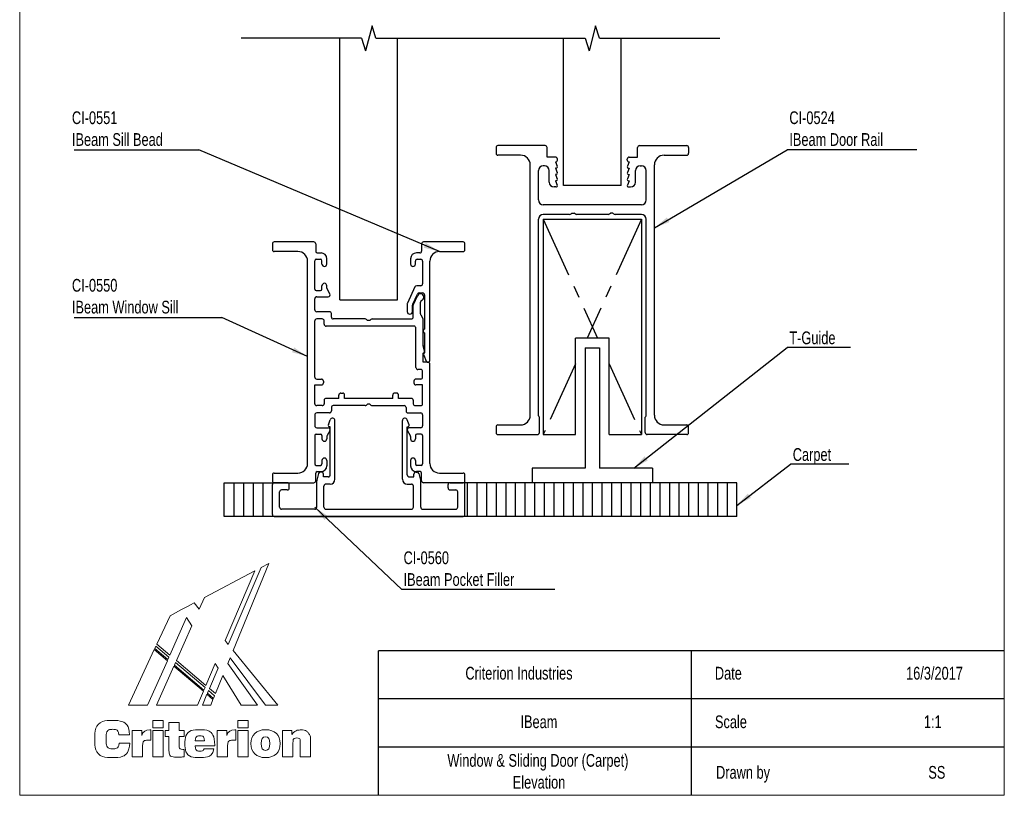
# Model space of a CAD drawing. Header units: millimetres. Extents: x 3 to 208, y 2 to 294.
# Tile 1 of 2: x 3 to 208, y 2 to 164. Entities that reach past the tile are written whole.
import ezdxf

# ---------------------------------------------------------------- set-up
doc = ezdxf.new("R2010")
doc.units = ezdxf.units.MM
doc.linetypes.add('CENTERX2', pattern=[20.32, 12.7, -2.54, 2.54, -2.54])
doc.layers.add('LAYER_1', color=7, linetype='Continuous')
doc.styles.add('SLDTEXTSTYLE0', font='TXT', dxfattribs={"width": 0.75})
doc.dimstyles.new('SLDDIMSTYLE0', dxfattribs={"dimtxt": 0.18, "dimasz": 3.302, "dimexe": 0, "dimexo": 0.0625, "dimgap": 0, "dimtad": 0, "dimtih": 1, "dimtoh": 1, "dimdec": 0, "dimrnd": 1e-09, "dimzin": 0, "dimdsep": 46, "dimtxsty": 'Standard', "dimsah": 1, "dimcen": 0.09, "dimadec": 0, "dimazin": 0, "dimtfac": 3.302, "dimtdec": 0, "dimtofl": 0, "dimtmove": 0, "dimatfit": 3, "dimfxl": 1, "dimfrac": 2, "dimtolj": 1, "dimtzin": 0, "dimarcsym": 0})

# ---------------------------------------------------------------- blocks, each defined once
blk = doc.blocks.new('Block1')
at = {"color": 250, "linetype": 'Continuous', "lineweight": 18, "true_color": 0x191924}
for p, q in [((34.56, 39.46), (27.73, 23.5)), ((34.56, 39.46), (27.73, 23.5)), ((28.74, 22.26), (36.18, 40.32)), ((28.74, 22.26), (36.18, 40.32)), ((36.18, 40.32), (34.56, 39.46)), ((36.18, 40.32), (34.56, 39.46)), ((33.25, 38.78), (22.77, 33.23)), ((33.25, 38.78), (22.77, 33.23)), ((27.07, 24.3), (33.25, 38.78)), ((27.07, 24.3), (33.25, 38.78)), ((22.77, 33.23), (21.71, 30.84)), ((22.77, 33.23), (21.71, 30.84)), ((18.04, 30.73), (15.65, 29.46)), ((18.04, 30.73), (15.65, 29.46)), ((19.25, 31.37), (18.04, 30.73)), ((19.25, 31.37), (18.04, 30.73)), ((19.91, 31.72), (19.25, 31.37)), ((19.91, 31.72), (19.25, 31.37)), ((19.25, 31.37), (19.25, 31.37)), ((19.25, 31.37), (19.25, 31.37)), ((20.66, 32.12), (19.91, 31.72)), ((20.66, 32.12), (19.91, 31.72)), ((21.71, 30.84), (20.66, 32.12)), ((21.71, 30.84), (20.66, 32.12)), ((15.65, 29.46), (12.9, 23.57)), ((15.65, 29.46), (12.9, 23.57)), ((15.6, 21.29), (19.07, 29.08)), ((15.6, 21.29), (19.07, 29.08)), ((19.07, 29.08), (20.16, 27.34)), ((19.07, 29.08), (20.16, 27.34)), ((20.16, 27.34), (16.96, 20.14)), ((20.16, 27.34), (16.96, 20.14)), ((12.72, 23.17), (12.47, 22.64)), ((12.72, 23.17), (12.47, 22.64)), ((12.47, 22.64), (15.18, 20.35)), ((12.47, 22.64), (15.18, 20.35)), ((15.42, 20.88), (12.72, 23.17)), ((15.42, 20.88), (12.72, 23.17)), ((12.9, 23.57), (15.6, 21.29)), ((12.9, 23.57), (15.6, 21.29)), ((27.73, 23.5), (27.07, 24.3)), ((27.73, 23.5), (27.07, 24.3)), ((12.37, 22.43), (7, 10.92)), ((12.37, 22.43), (7, 10.92)), ((15.08, 20.13), (12.37, 22.43)), ((15.08, 20.13), (12.37, 22.43)), ((15.18, 20.35), (15.42, 20.88)), ((15.18, 20.35), (15.42, 20.88)), ((27.64, 19.57), (28.13, 20.75)), ((27.64, 19.57), (28.13, 20.75)), ((28.13, 20.75), (35.5, 10.92)), ((28.13, 20.75), (35.5, 10.92)), ((38.03, 10.92), (28.74, 22.26)), ((38.03, 10.92), (28.74, 22.26)), ((10.98, 10.92), (15.08, 20.13)), ((10.98, 10.92), (15.08, 20.13)), ((16.44, 18.98), (12.86, 10.92)), ((16.44, 18.98), (12.86, 10.92)), ((22.57, 13.79), (16.44, 18.98)), ((22.57, 13.79), (16.44, 18.98)), ((16.78, 19.73), (16.54, 19.2)), ((16.78, 19.73), (16.54, 19.2)), ((16.54, 19.2), (22.67, 14.01)), ((16.54, 19.2), (22.67, 14.01)), ((22.9, 14.55), (16.78, 19.73)), ((22.9, 14.55), (16.78, 19.73)), ((16.96, 20.14), (23.07, 14.95)), ((16.96, 20.14), (23.07, 14.95)), ((23.07, 14.95), (25.03, 19.53)), ((23.07, 14.95), (25.03, 19.53)), ((25.62, 18.58), (23.81, 14.34)), ((25.62, 18.58), (23.81, 14.34)), ((25.03, 19.53), (25.62, 18.58)), ((25.03, 19.53), (25.62, 18.58)), ((33.78, 10.92), (27.64, 19.57)), ((33.78, 10.92), (27.64, 19.57)), ((25.06, 13.29), (26.59, 17.03)), ((25.06, 13.29), (26.59, 17.03)), ((26.59, 17.03), (30.4, 10.92)), ((26.59, 17.03), (30.4, 10.92)), ((22.67, 14.01), (22.9, 14.55)), ((22.67, 14.01), (22.9, 14.55)), ((23.81, 14.34), (25.06, 13.29)), ((23.81, 14.34), (25.06, 13.29)), ((21.35, 10.92), (22.57, 13.79)), ((21.35, 10.92), (22.57, 13.79)), ((23.3, 13.15), (22.35, 10.92)), ((23.3, 13.15), (22.35, 10.92)), ((24.56, 12.08), (23.3, 13.15)), ((24.56, 12.08), (23.3, 13.15)), ((23.63, 13.93), (23.4, 13.37)), ((23.63, 13.93), (23.4, 13.37)), ((23.4, 13.37), (24.65, 12.31)), ((23.4, 13.37), (24.65, 12.31)), ((24.88, 12.87), (23.63, 13.93)), ((24.88, 12.87), (23.63, 13.93)), ((24.65, 12.31), (24.88, 12.87)), ((24.65, 12.31), (24.88, 12.87)), ((7, 10.92), (10.98, 10.92)), ((7, 10.92), (10.98, 10.92)), ((12.86, 10.92), (21.35, 10.92)), ((12.86, 10.92), (21.35, 10.92)), ((22.35, 10.92), (24.08, 10.92)), ((22.35, 10.92), (24.08, 10.92)), ((24.08, 10.92), (24.56, 12.08)), ((24.08, 10.92), (24.56, 12.08)), ((30.4, 10.92), (33.78, 10.92)), ((30.4, 10.92), (33.78, 10.92)), ((35.5, 10.92), (38.03, 10.92)), ((35.5, 10.92), (38.03, 10.92)), ((12.07, 7.71), (14.23, 7.71)), ((12.07, 6.16), (12.07, 7.71)), ((14.23, 6.16), (12.07, 6.16)), ((14.23, 7.71), (14.23, 6.16)), ((15.41, 5.61), (15.41, 7.28)), ((15.41, 7.28), (17.54, 7.28)), ((17.54, 7.28), (17.54, 5.61)), ((29.72, 7.71), (31.89, 7.71)), ((29.72, 6.16), (29.72, 7.71)), ((31.89, 6.16), (29.72, 6.16)), ((31.89, 7.71), (31.89, 6.16)), ((7.25, 4.75), (5, 4.75)), ((7.77, 5.61), (9.75, 5.61)), ((7.77, 0.2), (7.77, 5.61)), ((9.75, 5.61), (9.75, 4.62)), ((11.43, 5.75), (11.63, 5.75)), ((11.63, 5.75), (11.63, 3.6)), ((12.07, 5.61), (14.23, 5.61)), ((12.07, 0.2), (12.07, 5.61)), ((14.23, 5.61), (14.23, 0.2)), ((14.64, 4.37), (14.64, 5.61)), ((14.64, 5.61), (15.41, 5.61)), ((15.41, 4.37), (14.64, 4.37)), ((15.41, 1.66), (15.41, 4.37)), ((17.54, 5.61), (18.55, 5.61)), ((18.55, 4.37), (17.54, 4.37)), ((17.54, 4.37), (17.54, 2.21)), ((18.55, 5.61), (18.55, 4.37)), ((25.43, 5.61), (27.41, 5.61)), ((25.43, 0.2), (25.43, 5.61)), ((27.41, 5.61), (27.41, 4.62)), ((29.09, 5.75), (29.28, 5.75)), ((29.28, 5.75), (29.28, 3.6)), ((29.72, 5.61), (31.89, 5.61)), ((29.72, 0.2), (29.72, 5.61)), ((31.89, 5.61), (31.89, 0.2)), ((39.01, 5.61), (40.96, 5.61)), ((39.01, 0.2), (39.01, 5.61)), ((40.96, 5.61), (40.96, 4.82)), ((5.06, 3.04), (7.29, 3.04)), ((9.93, 2.42), (9.93, 0.2)), ((20.89, 3.51), (22.81, 3.51)), ((24.93, 2.43), (20.89, 2.43)), ((24.93, 2.56), (24.93, 2.43)), ((27.58, 2.42), (27.58, 0.2)), ((41.16, 2.99), (41.16, 0.2)), ((42.69, 0.2), (42.69, 3)), ((44.84, 3.01), (44.84, 0.2)), ((9.93, 0.2), (7.77, 0.2)), ((14.23, 0.2), (12.07, 0.2)), ((18.57, 1.72), (18.57, 0.16)), ((22.7, 1.8), (24.75, 1.8)), ((27.58, 0.2), (25.43, 0.2)), ((31.89, 0.2), (29.72, 0.2)), ((41.16, 0.2), (39.01, 0.2)), ((44.84, 0.2), (42.69, 0.2))]:
    blk.add_line(p, q, dxfattribs=at)
for points in [[(7.29, 3.04), (7.16, 1.12), (5.89, 0), (3.78, 0), (1.43, 0), (0, 1.48), (0, 3.86), (0, 6.25), (1.44, 7.72), (3.73, 7.72), (5.85, 7.72), (7.11, 6.65), (7.25, 4.75)], [(5, 4.75), (4.93, 5.5), (4.51, 5.88), (3.76, 5.88), (2.83, 5.88), (2.37, 5.21), (2.37, 3.86), (2.37, 2.52), (2.87, 1.83), (3.82, 1.83), (4.54, 1.83), (4.99, 2.26), (5.06, 3.04)], [(9.75, 4.62), (10.04, 5.42), (10.56, 5.75), (11.43, 5.75)], [(24.75, 1.8), (24.46, 0.63), (23.44, 0.01), (21.77, 0.01), (19.9, 0.01), (18.74, 1.14), (18.74, 2.86), (18.74, 4.67), (19.93, 5.8), (21.85, 5.8), (23.76, 5.8), (24.93, 4.6), (24.93, 2.56)], [(22.81, 3.51), (22.77, 4.18), (22.44, 4.52), (21.83, 4.52), (21.27, 4.52), (20.92, 4.15), (20.89, 3.51)], [(27.41, 4.62), (27.7, 5.42), (28.21, 5.75), (29.09, 5.75)], [(40.96, 4.82), (41.46, 5.45), (42.07, 5.75), (42.86, 5.75), (43.52, 5.75), (44.04, 5.53), (44.39, 5.1), (44.81, 4.6), (44.84, 3.95), (44.84, 3.01)], [(11.63, 3.6), (11.47, 3.62), (11.32, 3.63), (11.19, 3.63), (10.32, 3.63), (9.93, 3.26), (9.93, 2.42)], [(17.54, 2.21), (17.54, 1.82), (17.75, 1.71), (18.27, 1.71)], [(20.89, 2.43), (20.92, 1.74), (21.27, 1.35), (21.89, 1.35), (22.31, 1.35), (22.59, 1.52), (22.7, 1.8)], [(29.28, 3.6), (29.12, 3.62), (28.98, 3.63), (28.85, 3.63), (27.98, 3.63), (27.58, 3.26), (27.58, 2.42)], [(42.69, 3), (42.69, 3.75), (42.55, 4.08), (41.96, 4.08), (41.42, 4.08), (41.16, 3.73), (41.16, 2.99)], [(18.57, 0.16), (18.1, 0.13), (17.65, 0.11), (17.24, 0.11), (15.9, 0.11), (15.41, 0.49), (15.41, 1.66)], [(18.27, 1.71), (18.36, 1.71), (18.46, 1.71), (18.57, 1.72)]]:
    blk.add_open_spline(points, degree=3, dxfattribs=at)
for points, knots in [([(35.48, 0.01), (33.57, 0.01), (32.42, 1.12), (32.42, 2.91), (32.42, 4.7), (33.57, 5.8), (35.48, 5.8)], [2, 2, 2, 2, 3, 3, 3, 4, 4, 4, 4]), ([(35.48, 4.31), (34.82, 4.31), (34.59, 3.87), (34.59, 2.91), (34.59, 1.95), (34.82, 1.51), (35.48, 1.51)], [2, 2, 2, 2, 3, 3, 3, 4, 4, 4, 4]), ([(35.48, 5.8), (37.38, 5.8), (38.53, 4.7), (38.53, 2.91), (38.53, 1.12), (37.38, 0.01), (35.48, 0.01)], [0, 0, 0, 0, 1, 1, 1, 2, 2, 2, 2]), ([(35.48, 1.51), (36.13, 1.51), (36.37, 1.95), (36.37, 2.91), (36.37, 3.87), (36.13, 4.31), (35.48, 4.31)], [0, 0, 0, 0, 1, 1, 1, 2, 2, 2, 2])]:
    blk.add_open_spline(points, degree=3, knots=knots, dxfattribs=at)
blk = doc.blocks.new('SW_NOTE_0')
at = {"layer": 'LAYER_1', "color": 0, "attachment_point": 2, "style": 'SLDTEXTSTYLE0'}
for s, insert, char_height in [('Window & Sliding Door (Carpet)', (26.5, 3.41), 2.6458), ('Elevation', (26.73, -1.12), 2.646)]:
    blk.add_mtext(s, dxfattribs=dict(at, insert=insert, char_height=char_height))
blk = doc.blocks.new('SW_NOTE_4')
at = {"layer": 'LAYER_1', "color": 0}
blk.add_line((26.94, 0), (0, 0), dxfattribs=at)
at = {"layer": 'LAYER_1', "color": 0, "attachment_point": 1, "style": 'SLDTEXTSTYLE0'}
for s, insert, char_height in [('CI-0524', (0.47, 7.99), 2.646), ('IBeam Door Rail', (0.47, 3.46), 2.6458)]:
    blk.add_mtext(s, dxfattribs=dict(at, insert=insert, char_height=char_height))
blk = doc.blocks.new('SW_NOTE_5')
at = {"layer": 'LAYER_1', "color": 0}
blk.add_line((13.2, 0), (0, 0), dxfattribs=at)
at = {"layer": 'LAYER_1', "color": 0, "insert": (0.47, 3.35), "char_height": 2.646, "attachment_point": 1, "style": 'SLDTEXTSTYLE0'}
blk.add_mtext('T-Guide', dxfattribs=at)
blk = doc.blocks.new('SW_NOTE_6')
at = {"layer": 'LAYER_1', "color": 0}
blk.add_line((31.79, 0), (0, 0), dxfattribs=at)
at = {"layer": 'LAYER_1', "color": 0, "attachment_point": 1, "style": 'SLDTEXTSTYLE0'}
for s, insert, char_height in [('CI-0560', (0.39, 7.91), 2.646), ('IBeam Pocket Filler', (0.39, 3.39), 2.6458)]:
    blk.add_mtext(s, dxfattribs=dict(at, insert=insert, char_height=char_height))
blk = doc.blocks.new('SW_NOTE_7')
at = {"layer": 'LAYER_1', "color": 0}
blk.add_line((-30.67, 0), (0, 0), dxfattribs=at)
at = {"layer": 'LAYER_1', "color": 0, "attachment_point": 1, "style": 'SLDTEXTSTYLE0'}
for s, insert, char_height in [('CI-0550', (-31.14, 8), 2.646), ('IBeam Window Sill', (-31.14, 3.47), 2.6458)]:
    blk.add_mtext(s, dxfattribs=dict(at, insert=insert, char_height=char_height))
blk = doc.blocks.new('SW_NOTE_8')
at = {"layer": 'LAYER_1', "color": 0}
blk.add_line((-25.92, 0), (0, 0), dxfattribs=at)
at = {"layer": 'LAYER_1', "color": 0, "attachment_point": 1, "style": 'SLDTEXTSTYLE0'}
for s, insert, char_height in [('CI-0551', (-26.38, 7.99), 2.646), ('IBeam Sill Bead', (-26.38, 3.46), 2.6458)]:
    blk.add_mtext(s, dxfattribs=dict(at, insert=insert, char_height=char_height))
blk = doc.blocks.new('SW_NOTE_11')
at = {"layer": 'LAYER_1', "color": 0}
blk.add_line((12.12, 0), (0, 0), dxfattribs=at)
at = {"layer": 'LAYER_1', "color": 0, "insert": (0.49, 3.36), "char_height": 2.646, "attachment_point": 1, "style": 'SLDTEXTSTYLE0'}
blk.add_mtext('Carpet', dxfattribs=at)

msp = doc.modelspace()

# ---------------------------------------------------------------- linework, layer by layer
at = {"color": 7, "linetype": 'Continuous', "lineweight": 18}
for p, q in [((2.99, 294.5), (2.99, 2.5)), ((207.5, 294.5), (207.5, 2.5)), ((207.5, 47.5), (207.5, 2.5)), ((207.5, 2.5), (2.99, 2.5)), ((207.5, 2.5), (79.06, 2.5))]:
    msp.add_line(p, q, dxfattribs=at)
at = {"color": 7, "linetype": 'Continuous'}
for p, q in [((76.17, 162.31), (74.79, 157.1)), ((76.95, 159.71), (76.17, 162.31)), ((122.62, 162.31), (121.24, 157.1)), ((123.41, 159.71), (122.62, 162.31)), ((74, 159.7), (49, 159.7)), ((69.48, 105.42), (69.48, 159.7)), ((74, 159.7), (74.79, 157.1)), ((76.95, 159.71), (120.46, 159.71)), ((81.48, 105.42), (81.48, 159.71)), ((115.93, 129.12), (115.93, 159.71)), ((120.46, 159.71), (121.24, 157.1)), ((123.41, 159.71), (148.41, 159.71)), ((127.93, 129.12), (127.93, 159.71)), ((112.13, 137.42), (102.33, 137.42)), ((131.73, 137.42), (141.53, 137.42)), ((101.93, 137.02), (101.93, 135.82)), ((107.03, 135.42), (102.33, 135.42)), ((112.53, 135.02), (112.53, 137.02)), ((114.28, 135.02), (112.53, 135.02)), ((129.58, 135.02), (131.33, 135.02)), ((131.33, 135.02), (131.33, 137.02)), ((136.83, 135.42), (141.53, 135.42)), ((141.93, 137.02), (141.93, 135.82)), ((109.03, 81.42), (109.03, 133.42)), ((111.98, 133.22), (111.73, 133.22)), ((114.28, 134.02), (114.66, 133.13)), ((114.68, 134.42), (114.68, 134.62)), ((129.18, 134.42), (129.18, 134.62)), ((129.58, 134.02), (129.21, 133.13)), ((131.88, 133.22), (132.13, 133.22)), ((134.83, 81.42), (134.83, 133.42)), ((110.73, 126.12), (110.73, 132.22)), ((112.98, 129.82), (112.98, 132.22)), ((114.28, 132.72), (114.66, 131.83)), ((114.38, 132.72), (114.28, 132.72)), ((114.28, 131.42), (114.66, 130.53)), ((114.38, 131.42), (114.28, 131.42)), ((129.58, 132.72), (129.21, 131.83)), ((129.58, 131.42), (129.21, 130.53)), ((129.48, 132.72), (129.58, 132.72)), ((129.48, 131.42), (129.58, 131.42)), ((130.88, 129.82), (130.88, 132.22)), ((133.13, 126.12), (133.13, 132.22)), ((114.38, 130.12), (114.28, 130.12)), ((114.28, 130.12), (114.66, 129.23)), ((127.93, 129.12), (115.93, 129.12)), ((129.58, 130.12), (129.21, 129.23)), ((129.48, 130.12), (129.58, 130.12)), ((114.38, 128.82), (113.98, 128.82)), ((129.48, 128.82), (129.88, 128.82)), ((132.13, 125.12), (111.73, 125.12)), ((117.22, 123.12), (111.73, 123.12)), ((117.5, 123.23), (117.68, 123.42)), ((117.68, 123.42), (118.18, 123.42)), ((118.36, 123.23), (118.18, 123.42)), ((125.22, 123.12), (118.65, 123.12)), ((125.5, 123.23), (125.68, 123.42)), ((126.18, 123.42), (125.68, 123.42)), ((126.36, 123.23), (126.18, 123.42)), ((132.13, 123.12), (126.65, 123.12)), ((110.73, 81.32), (110.73, 122.12)), ((111.73, 122.12), (132.13, 122.12)), ((111.73, 122.12), (111.73, 77.42)), ((132.13, 122.12), (132.13, 77.42)), ((133.13, 81.32), (133.13, 122.12)), ((55.48, 117.02), (55.48, 115.82)), ((64.08, 117.42), (55.88, 117.42)), ((64.48, 117.02), (64.48, 115.42)), ((86.48, 117.02), (86.48, 115.52)), ((95.08, 117.42), (86.88, 117.42)), ((95.48, 115.82), (95.48, 117.02)), ((60.78, 115.42), (55.88, 115.42)), ((64.78, 115.12), (65.58, 115.12)), ((86.08, 115.12), (85.38, 115.12)), ((90.18, 115.42), (95.08, 115.42)), ((62.78, 71.42), (62.78, 113.42)), ((64.28, 107.62), (64.28, 113.52)), ((64.58, 113.82), (65.48, 113.82)), ((65.78, 112.82), (65.78, 113.52)), ((66.78, 112.82), (66.78, 113.92)), ((84.18, 113.92), (84.18, 112.82)), ((85.18, 112.82), (85.18, 113.42)), ((85.58, 113.82), (86.28, 113.82)), ((86.68, 113.42), (86.68, 108.72)), ((88.18, 92.82), (88.18, 113.42)), ((64.58, 107.32), (65.48, 107.32)), ((65.78, 107.62), (65.78, 108.32)), ((66.78, 107.84), (66.78, 108.32)), ((67.42, 106.62), (66.83, 107.64)), ((85.09, 108.08), (83.52, 104.71)), ((84.62, 104.47), (85.61, 106.58)), ((86.28, 108.32), (85.45, 108.32)), ((85.97, 106.82), (86.68, 106.82)), ((87.08, 106.42), (87.08, 99.3)), ((64.28, 103.32), (64.28, 105.62)), ((64.68, 106.02), (67.08, 106.02)), ((69.48, 105.42), (81.48, 105.42)), ((83.48, 104.54), (83.48, 102.97)), ((84.58, 102.97), (84.58, 104.3)), ((84.76, 104.44), (85.59, 106.21)), ((86.23, 102.48), (86.23, 104.89)), ((67.33, 102.92), (64.68, 102.92)), ((67.73, 101.82), (67.73, 102.52)), ((84.73, 101.82), (84.73, 104.27)), ((86.28, 102.28), (86.72, 101.51)), ((64.28, 89.32), (64.28, 101.02)), ((65.83, 101.42), (64.68, 101.42)), ((66.23, 100.32), (66.23, 101.02)), ((74.76, 101.42), (68.13, 101.42)), ((75.23, 101.12), (75.04, 101.3)), ((75.73, 101.12), (75.23, 101.12)), ((75.73, 101.12), (75.91, 101.3)), ((76.19, 101.42), (84.33, 101.42)), ((86.78, 95.93), (86.78, 101.31)), ((84.88, 99.92), (66.63, 99.92)), ((85.28, 91.32), (85.28, 99.52)), ((87.08, 98.53), (87.08, 94.37)), ((118.43, 77.42), (118.43, 97.42)), ((125.43, 97.42), (118.43, 97.42)), ((125.43, 77.42), (125.43, 97.42)), ((86.78, 92.42), (86.78, 94.32)), ((87.06, 94.81), (86.79, 95.82)), ((120.43, 95.42), (123.43, 95.42)), ((120.43, 95.42), (120.43, 70.42)), ((123.43, 95.42), (123.43, 70.42)), ((87.78, 92.42), (86.78, 92.42)), ((86.91, 93.88), (87.41, 92.66)), ((86.28, 90.92), (85.68, 90.92)), ((86.68, 89.32), (86.68, 90.52)), ((88.18, 71.42), (88.18, 92.02)), ((64.68, 88.92), (65.68, 88.92)), ((66.08, 88.52), (66.08, 88.12)), ((84.88, 88.52), (84.88, 88.12)), ((86.28, 88.92), (85.28, 88.92)), ((64.28, 83.82), (64.28, 87.72)), ((64.28, 87.72), (65.68, 87.72)), ((69.68, 86.02), (70.08, 86.02)), ((81.28, 86.02), (80.88, 86.02)), ((86.68, 87.72), (85.28, 87.72)), ((86.68, 83.82), (86.68, 87.72)), ((66.23, 84.52), (66.23, 83.82)), ((69.28, 84.92), (66.63, 84.92)), ((69.28, 84.92), (69.28, 85.62)), ((70.48, 84.92), (70.48, 85.62)), ((80.48, 84.92), (70.48, 84.92)), ((80.48, 84.92), (80.48, 85.62)), ((81.68, 84.92), (81.68, 85.62)), ((84.33, 84.92), (81.68, 84.92)), ((84.73, 84.52), (84.73, 83.82)), ((65.83, 83.42), (64.68, 83.42)), ((67.33, 81.92), (64.68, 81.92)), ((67.73, 83.02), (67.73, 82.32)), ((74.76, 83.42), (68.13, 83.42)), ((75.23, 83.72), (75.04, 83.53)), ((75.73, 83.72), (75.23, 83.72)), ((75.73, 83.72), (75.91, 83.53)), ((76.19, 83.42), (82.83, 83.42)), ((83.23, 83.02), (83.23, 82.32)), ((83.63, 81.92), (86.28, 81.92)), ((85.13, 83.42), (86.28, 83.42)), ((64.28, 81.52), (64.28, 79.22)), ((67.1, 79.42), (67.48, 80.48)), ((68.48, 68.12), (68.48, 80.3)), ((82.48, 68.12), (82.48, 80.3)), ((83.86, 79.42), (83.47, 80.48)), ((86.68, 81.52), (86.68, 79.22)), ((110.93, 77.82), (110.93, 81.03)), ((132.93, 77.82), (132.93, 81.03)), ((64.68, 78.82), (67.08, 78.82)), ((67.42, 78.22), (66.83, 77.19)), ((67.48, 79.02), (67.38, 79.02)), ((67.48, 69.02), (67.48, 79.02)), ((83.48, 79.02), (83.58, 79.02)), ((83.48, 69.02), (83.48, 79.02)), ((83.53, 78.22), (84.12, 77.19)), ((86.28, 78.82), (83.88, 78.82)), ((101.93, 79.02), (101.93, 77.82)), ((102.33, 79.42), (107.03, 79.42)), ((136.83, 79.42), (141.53, 79.42)), ((141.93, 77.82), (141.93, 79.02)), ((64.28, 77.22), (64.28, 71.32)), ((64.58, 77.52), (65.48, 77.52)), ((65.78, 77.22), (65.78, 76.52)), ((66.78, 76.99), (66.78, 76.52)), ((84.18, 76.99), (84.18, 76.52)), ((85.18, 77.22), (85.18, 76.52)), ((86.38, 77.52), (85.48, 77.52)), ((86.68, 77.22), (86.68, 71.32)), ((102.33, 77.42), (110.53, 77.42)), ((111.73, 77.42), (118.43, 77.42)), ((125.43, 77.42), (132.13, 77.42)), ((141.53, 77.42), (133.33, 77.42)), ((65.78, 72.02), (65.78, 71.32)), ((66.78, 72.02), (66.78, 70.92)), ((84.18, 72.02), (84.18, 70.92)), ((85.18, 72.02), (85.18, 71.32)), ((64.58, 71.02), (65.48, 71.02)), ((64.78, 69.72), (65.58, 69.72)), ((65.68, 69.62), (65.45, 69.62)), ((85.28, 69.62), (85.5, 69.62)), ((86.18, 69.72), (85.38, 69.72)), ((86.38, 71.02), (85.48, 71.02)), ((120.43, 70.42), (109.43, 70.42)), ((109.43, 70.42), (109.43, 67.42)), ((134.43, 70.42), (123.43, 70.42)), ((134.43, 70.42), (134.43, 67.42)), ((55.48, 69.02), (55.48, 67.82)), ((55.88, 69.42), (60.78, 69.42)), ((64.48, 67.82), (64.48, 69.42)), ((64.68, 62.32), (64.68, 67.81)), ((65.07, 69.32), (64.69, 67.92)), ((66.08, 68.62), (66.08, 69.22)), ((67.08, 68.62), (66.08, 68.62)), ((83.88, 68.62), (84.88, 68.62)), ((84.88, 68.62), (84.88, 69.22)), ((85.89, 69.32), (86.26, 67.92)), ((86.28, 62.32), (86.28, 67.81)), ((86.48, 67.82), (86.48, 69.42)), ((90.18, 69.42), (95.08, 69.42)), ((95.48, 67.82), (95.48, 69.02)), ((45.48, 60.42), (45.48, 67.42)), ((45.48, 67.42), (55.88, 67.42)), ((47.48, 67.42), (47.48, 60.42)), ((49.48, 67.42), (49.48, 60.42)), ((51.48, 67.42), (51.48, 60.42)), ((53.48, 67.42), (53.48, 60.42)), ((55.48, 60.82), (55.48, 67.02)), ((55.88, 67.42), (55.85, 67.47)), ((55.88, 67.42), (64.08, 67.42)), ((58.58, 67.42), (55.88, 67.42)), ((56.98, 62.32), (56.98, 65.52)), ((58.58, 65.92), (57.38, 65.92)), ((58.98, 66.32), (58.98, 67.02)), ((66.18, 62.32), (66.18, 66.72)), ((67.48, 67.12), (66.58, 67.12)), ((83.48, 67.12), (84.38, 67.12)), ((84.78, 62.32), (84.78, 66.72)), ((95.08, 67.42), (86.88, 67.42)), ((91.98, 66.32), (91.98, 67.02)), ((92.38, 67.42), (95.08, 67.42)), ((92.38, 65.92), (93.58, 65.92)), ((93.98, 62.32), (93.98, 65.52)), ((151.93, 67.42), (95.08, 67.42)), ((95.48, 60.82), (95.48, 67.02)), ((95.93, 67.42), (95.93, 60.42)), ((97.93, 67.42), (97.93, 60.42)), ((99.93, 67.42), (99.93, 60.42)), ((101.93, 67.42), (101.93, 60.42)), ((103.93, 67.42), (103.93, 60.42)), ((105.93, 67.42), (105.93, 60.42)), ((107.93, 67.42), (107.93, 60.42)), ((134.43, 67.42), (109.43, 67.42)), ((109.93, 67.42), (109.93, 60.42)), ((111.93, 67.42), (111.93, 60.42)), ((113.93, 67.42), (113.93, 60.42)), ((115.93, 67.42), (115.93, 60.42)), ((117.93, 67.42), (117.93, 60.42)), ((119.93, 67.42), (119.93, 60.42)), ((121.93, 67.42), (121.93, 60.42)), ((123.93, 67.42), (123.93, 60.42)), ((125.93, 67.42), (125.93, 60.42)), ((127.93, 67.42), (127.93, 60.42)), ((129.93, 67.42), (129.93, 60.42)), ((131.93, 67.42), (131.93, 60.42)), ((133.93, 67.42), (133.93, 60.42)), ((135.93, 67.42), (135.93, 60.42)), ((137.93, 67.42), (137.93, 60.42)), ((139.93, 67.42), (139.93, 60.42)), ((141.93, 67.42), (141.93, 60.42)), ((143.93, 67.42), (143.93, 60.42)), ((145.93, 67.42), (145.93, 60.42)), ((147.93, 67.42), (147.93, 60.42)), ((149.93, 67.42), (149.93, 60.42)), ((151.93, 60.42), (151.93, 67.42)), ((64.28, 61.92), (57.38, 61.92)), ((66.58, 61.92), (84.38, 61.92)), ((86.68, 61.92), (93.58, 61.92)), ((151.93, 60.42), (45.48, 60.42)), ((55.88, 60.42), (95.08, 60.42))]:
    msp.add_line(p, q, dxfattribs=at)
at = {"color": 7, "linetype": 'CENTERX2'}
for p, q in [((111.73, 122.12), (123, 97.42)), ((132.13, 122.12), (120.86, 97.42)), ((118.43, 92.1), (111.73, 77.42)), ((125.43, 92.1), (132.13, 77.42))]:
    msp.add_line(p, q, dxfattribs=at)
at = {"color": 7, "linetype": 'Continuous'}
for centre, radius, start, end in [((102.33, 137.02), 0.4, 90, 180), ((112.13, 137.02), 0.4, 0, 90), ((131.73, 137.02), 0.4, 90, 180), ((141.53, 137.02), 0.4, 0, 90), ((102.33, 135.82), 0.4, 180, 270), ((107.03, 133.42), 2, 0, 90), ((114.28, 134.62), 0.4, 0, 90), ((129.58, 134.62), 0.4, 90, 180), ((136.83, 133.42), 2, 90, 180), ((141.53, 135.82), 0.4, 270, 360), ((111.73, 132.22), 1, 90, 180), ((111.98, 132.22), 1, 0, 90), ((114.28, 134.42), 0.4, 270, 0), ((114.38, 133.02), 0.3, 270, 23.0788), ((129.58, 134.42), 0.4, 180, 270), ((129.48, 133.02), 0.3, 156.9212, 270), ((131.88, 132.22), 1, 90, 180), ((132.13, 132.22), 1, 0, 90), ((114.38, 131.72), 0.3, 270, 23.0788), ((129.48, 131.72), 0.3, 156.9212, 270), ((113.98, 129.82), 1, 180, 270), ((114.38, 130.42), 0.3, 270, 23.0788), ((114.38, 129.12), 0.3, 270, 23.0788), ((129.48, 130.42), 0.3, 156.9212, 270), ((129.48, 129.12), 0.3, 156.9212, 270), ((129.88, 129.82), 1, 270, 0), ((111.73, 126.12), 1, 180, 270), ((132.13, 126.12), 1, 270, 0), ((111.73, 122.12), 1, 90, 180), ((117.22, 123.52), 0.4, 270, 315), ((118.65, 123.52), 0.4, 225, 270), ((125.22, 123.52), 0.4, 270, 315), ((126.65, 123.52), 0.4, 225, 270), ((132.13, 122.12), 1, 0, 90), ((55.88, 117.02), 0.4, 90, 180), ((64.08, 117.02), 0.4, 0, 90), ((86.88, 117.02), 0.4, 90, 180), ((95.08, 117.02), 0.4, 0, 90), ((55.88, 115.82), 0.4, 180, 270), ((60.78, 113.42), 2, 0, 90), ((64.78, 115.42), 0.3, 180, 270), ((65.58, 113.92), 1.2, 0, 90), ((85.38, 113.92), 1.2, 90, 180), ((86.08, 115.52), 0.4, 270, 0), ((90.18, 113.42), 2, 90, 180), ((95.08, 115.82), 0.4, 270, 0), ((64.58, 113.52), 0.3, 90, 180), ((65.48, 113.52), 0.3, 0, 90), ((66.28, 112.82), 0.5, 180, 0), ((84.68, 112.82), 0.5, 180, 0), ((85.58, 113.42), 0.4, 90, 180), ((86.28, 113.42), 0.4, 0, 90), ((66.28, 108.32), 0.5, 0, 180), ((86.28, 108.72), 0.4, 270, 0), ((64.58, 107.62), 0.3, 180, 270), ((65.48, 107.62), 0.3, 270, 0), ((67.18, 107.84), 0.4, 180, 210), ((67.08, 106.42), 0.4, 270, 30), ((85.45, 107.92), 0.4, 90.0002, 155), ((86.23, 105.92), 0.7, 291.3237, 155), ((85.97, 106.42), 0.4, 90, 155), ((86.68, 106.42), 0.4, 0, 90), ((64.68, 105.62), 0.4, 90, 180), ((83.88, 104.54), 0.4, 155, 180), ((84.98, 104.3), 0.4, 155, 180), ((85.13, 104.27), 0.4, 155, 180), ((86.63, 104.89), 0.4, 111.3237, 180), ((64.68, 103.32), 0.4, 180, 270), ((67.33, 102.52), 0.4, 0, 90), ((84.03, 102.97), 0.55, 180, 0), ((86.63, 102.48), 0.4, 180, 210), ((64.68, 101.02), 0.4, 90, 180), ((65.83, 101.02), 0.4, 0, 90), ((66.63, 100.32), 0.4, 180, 270), ((68.13, 101.82), 0.4, 180, 270), ((74.76, 101.02), 0.4, 45, 90), ((76.19, 101.02), 0.4, 90, 135), ((84.33, 101.82), 0.4, 270, 0), ((86.38, 101.31), 0.4, 0, 30), ((84.88, 99.52), 0.4, 0, 90), ((87.18, 98.92), 0.4, 104.4775, 255.5225), ((87.18, 95.93), 0.4, 180, 195), ((86.68, 94.7), 0.4, 284.4775, 15), ((87.28, 94.03), 0.4, 120, 202.4109), ((87.78, 92.82), 0.4, 202.4109, 0), ((87.78, 92.02), 0.4, 0, 90), ((85.68, 91.32), 0.4, 180, 270), ((86.28, 90.52), 0.4, 0, 90), ((64.68, 89.32), 0.4, 180, 270), ((65.68, 88.52), 0.4, 0, 90), ((65.68, 88.12), 0.4, 270, 0), ((85.28, 88.52), 0.4, 90, 180), ((85.28, 88.12), 0.4, 180, 270), ((86.28, 89.32), 0.4, 270, 0), ((69.68, 85.62), 0.4, 90, 180), ((70.08, 85.62), 0.4, 0, 90), ((80.88, 85.62), 0.4, 90, 180), ((81.28, 85.62), 0.4, 0, 90), ((66.63, 84.52), 0.4, 90, 180), ((84.33, 84.52), 0.4, 0, 90), ((64.68, 83.82), 0.4, 180, 270), ((64.68, 81.52), 0.4, 90, 180), ((65.83, 83.82), 0.4, 270, 0), ((67.33, 82.32), 0.4, 270, 0), ((68.13, 83.02), 0.4, 90, 180), ((74.76, 83.82), 0.4, 270, 315), ((76.19, 83.82), 0.4, 225, 270), ((82.83, 83.02), 0.4, 0, 90), ((83.63, 82.32), 0.4, 180, 270), ((85.13, 83.82), 0.4, 180, 270), ((86.28, 83.82), 0.4, 270, 0), ((86.28, 81.52), 0.4, 0, 90), ((67.96, 80.3), 0.514, 0, 160), ((82.99, 80.3), 0.514, 20, 180), ((107.03, 81.42), 2, 270, 360), ((111.03, 81.32), 0.3, 180, 250.5288), ((132.83, 81.32), 0.3, 289.4712, 0), ((136.83, 81.42), 2, 180, 270), ((64.68, 79.22), 0.4, 180, 270), ((67.38, 79.32), 0.3, 160, 270), ((67.08, 78.42), 0.4, 330, 90), ((83.88, 78.42), 0.4, 90, 210), ((83.58, 79.32), 0.3, 270, 20), ((86.28, 79.22), 0.4, 270, 0), ((102.33, 79.02), 0.4, 90, 180), ((102.33, 77.82), 0.4, 180, 270), ((110.53, 77.82), 0.4, 270, 0), ((133.33, 77.82), 0.4, 180, 270), ((141.53, 79.02), 0.4, 0, 90), ((141.53, 77.82), 0.4, 270, 0), ((64.58, 77.22), 0.3, 90, 180), ((65.48, 77.22), 0.3, 0, 90), ((66.28, 76.52), 0.5, 180, 0), ((67.18, 76.99), 0.4, 150, 180), ((83.78, 76.99), 0.4, 0, 30), ((84.68, 76.52), 0.5, 180, 0), ((85.48, 77.22), 0.3, 90, 180), ((86.38, 77.22), 0.3, 0, 90), ((66.28, 72.02), 0.5, 0, 180), ((84.68, 72.02), 0.5, 0, 180), ((60.78, 71.42), 2, 270, 0), ((64.58, 71.32), 0.3, 180, 270), ((64.78, 69.42), 0.3, 90, 180), ((65.45, 69.22), 0.4, 90, 165), ((65.48, 71.32), 0.3, 270, 0), ((65.58, 70.92), 1.2, 270, 0), ((65.68, 69.22), 0.4, 0, 90), ((85.38, 70.92), 1.2, 180, 270), ((85.28, 69.22), 0.4, 90, 180), ((85.48, 71.32), 0.3, 180, 270), ((85.5, 69.22), 0.4, 15, 90), ((86.18, 69.42), 0.3, 0, 90), ((86.38, 71.32), 0.3, 270, 0), ((90.18, 71.42), 2, 180, 270), ((55.88, 69.02), 0.4, 90, 180), ((55.88, 67.82), 0.4, 180, 270), ((64.08, 67.82), 0.4, 270, 0), ((65.08, 67.81), 0.4, 165, 180), ((67.08, 69.02), 0.4, 270, 0), ((67.48, 68.12), 1, 270, 0), ((83.48, 68.12), 1, 180, 270), ((83.88, 69.02), 0.4, 180, 270), ((85.88, 67.81), 0.4, 0, 15), ((86.88, 67.82), 0.4, 180, 270), ((95.08, 69.02), 0.4, 0, 90), ((95.08, 67.82), 0.4, 270, 0), ((55.88, 67.02), 0.4, 90, 180), ((57.38, 65.52), 0.4, 90, 180), ((58.58, 67.02), 0.4, 0, 90), ((58.58, 66.32), 0.4, 270, 0), ((66.58, 66.72), 0.4, 90, 180), ((84.38, 66.72), 0.4, 0, 90), ((92.38, 67.02), 0.4, 90, 180), ((92.38, 66.32), 0.4, 180, 270), ((93.58, 65.52), 0.4, 0, 90), ((95.08, 67.02), 0.4, 0, 90), ((57.38, 62.32), 0.4, 180, 270), ((64.28, 62.32), 0.4, 270, 0), ((66.58, 62.32), 0.4, 180, 270), ((84.38, 62.32), 0.4, 270, 0), ((86.68, 62.32), 0.4, 180, 270), ((93.58, 62.32), 0.4, 270, 0), ((55.88, 60.82), 0.4, 180, 270), ((95.08, 60.82), 0.4, 270, 0)]:
    msp.add_arc(centre, radius, start, end, dxfattribs=at)
at = {"layer": 'LAYER_1', "color": 1}
for p, q in [((207.5, 32.5), (77.5, 32.5)), ((77.5, 2.5), (77.5, 32.5)), ((142.5, 2.5), (142.5, 32.5)), ((207.5, 22.5), (77.5, 22.5)), ((207.5, 12.5), (77.5, 12.5))]:
    msp.add_line(p, q, dxfattribs=at)

# ---------------------------------------------------------------- block references
at = {"color": 7, "linetype": 'Continuous'}
msp.add_blockref('Block1', (18.58, 10.32), dxfattribs=at)
at = {"layer": 'LAYER_1', "color": 1}
for name, p in [('SW_NOTE_8', (40.22, 136.54)), ('SW_NOTE_4', (162.38, 136.54)), ('SW_NOTE_7', (44.98, 101.73)), ('SW_NOTE_5', (162.38, 95.47)), ('SW_NOTE_11', (163.07, 71.23)), ('SW_NOTE_6', (82.33, 45.24))]:
    msp.add_blockref(name, p, dxfattribs=at)
at = {"layer": 'LAYER_1', "color": 7}
msp.add_blockref('SW_NOTE_0', (84.13, 7.66), dxfattribs=at)

# ---------------------------------------------------------------- texts
at = {"color": 7, "linetype": 'Continuous', "lineweight": 0, "style": 'SLDTEXTSTYLE0'}
for s, insert, char_height, attachment_point in [('Criterion Industries', (95.56, 29.18), 2.6458, 1), ('IBeam', (110.84, 19.09), 2.646, 2), ('Scale', (147.4, 19.09), 2.646, 1)]:
    msp.add_mtext(s, dxfattribs=dict(at, insert=insert, char_height=char_height, attachment_point=attachment_point))
at = {"layer": 'LAYER_1', "color": 7, "char_height": 2.646, "style": 'SLDTEXTSTYLE0'}
for s, insert, attachment_point in [('Date', (147.38, 29.18), 1), ('16/3/2017', (193, 29.18), 2), ('1:1', (190.8, 19.09), 1), ('Drawn by', (147.63, 8.59), 1), ('SS', (193.49, 8.59), 2)]:
    msp.add_mtext(s, dxfattribs=dict(at, insert=insert, attachment_point=attachment_point))

# ---------------------------------------------------------------- leaders
at = {"layer": 'LAYER_1', "color": 1}
for points in [[(90.18, 115.42), (40.22, 136.54)], [(134.83, 120.34), (162.38, 136.54)], [(62.78, 93.63), (44.98, 101.73)], [(130.52, 70.42), (162.38, 95.47)], [(151.93, 62.7), (163.07, 71.23)], [(64.28, 62.32), (82.33, 45.24)]]:
    msp.add_leader(points, dimstyle='SLDDIMSTYLE0', dxfattribs=at)

doc.saveas('drawing.dxf')
